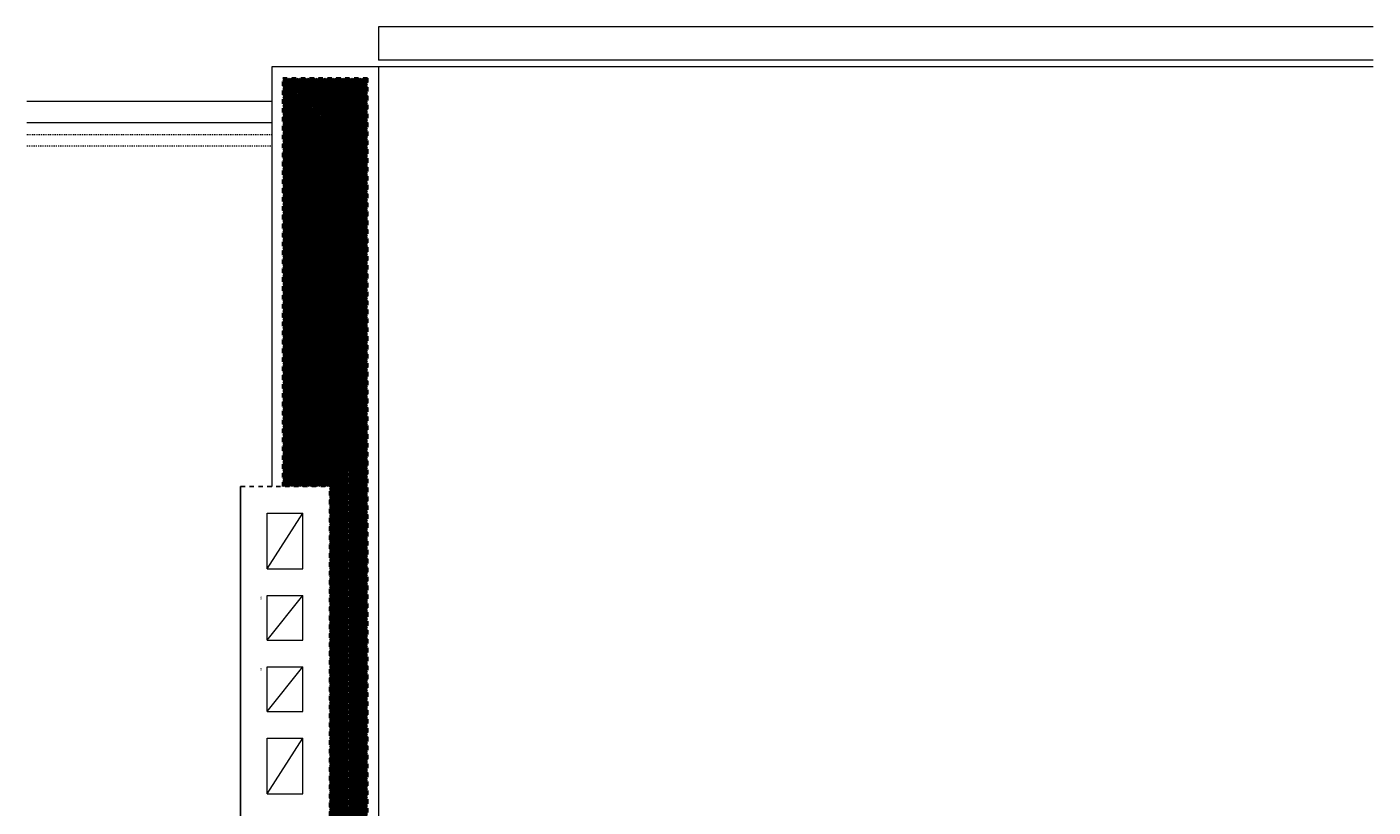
# Model space of a CAD drawing. Extents: x -109972 to -86652, y 98618 to 122888.
# Tile 73 of 74: x -100810 to -94764, y 119383 to 122888. Entities that reach past the tile are written whole.
import ezdxf

# ---------------------------------------------------------------- set-up
doc = ezdxf.new("R2010")
doc.units = 0
doc.header["$MEASUREMENT"] = 0
for name, pattern in [('Hidden Line', [10, 5, -5]), ('Hidden Line copy', [8, 4, -4]), ('Przerywana', [40, 20, -20])]:
    doc.linetypes.add(name, pattern=pattern)
for name, color, linetype, lineweight in [('ARCH dach_Nr_Pióra__46', 5, 'Continuous', 13), ('Arch kominy_Nr_Pióra__10', 134, 'Continuous', 18), ('Arch ściany nośne_Nr_Pióra__30', 134, 'Continuous', 35), ('Arch ściany zewnętrzne_Nr_Pióra__46', 5, 'Continuous', 13), ('INWENT DACH_Nr_Pióra__5', 7, 'Continuous', 13), ('INWENT RURY SPUSTOWE_Nr_Pióra__21', 7, 'Continuous', 13), ('INWENT RZĘDNE_Nr_Pióra__21', 7, 'Continuous', 13), ('INWENT.ŚCIANY_Nr_Pióra__1', 7, 'Continuous', 25), ('Istniejące kominy_Nr_Pióra__5', 7, 'Continuous', 13)]:
    doc.layers.add(name, color=color, linetype=linetype, lineweight=lineweight)
doc.layers.add('Arch odwodniene_Nr_Pióra__25', color=7, linetype='Continuous', lineweight=15, true_color=0x40a5ff)
doc.layers.add('arch wypelnienia_Nr_Pióra__102', color=7, linetype='Continuous', lineweight=13, true_color=0xcccccc)
doc.layers.add('INWENT RZĘDNE', color=7, linetype='Continuous')
doc.styles.add('GENERATED_STYLE_2', font='txt')
doc.styles.add('GENERATED_STYLE_5', font='txt')

# ---------------------------------------------------------------- blocks, each defined once
blk = doc.blocks.new('Koty wysokościowe_5', base_point=(-99374.3, 122117.3))
at = {"layer": 'INWENT RZĘDNE_Nr_Pióra__21', "linetype": 'Continuous'}
for points in [[(-99374.3, 122117.3), (-99364.3, 122117.3), (-99365, 122121.2), (-99367.2, 122124.4), (-99370.4, 122126.6), (-99374.3, 122127.3)], [(-99374.3, 122117.3), (-99384.3, 122117.3), (-99383.5, 122113.5), (-99381.3, 122110.3), (-99378.1, 122108.1), (-99374.3, 122107.3)]]:
    blk.add_hatch(color=256, dxfattribs=at).paths.add_polyline_path(points, flags=0)
for p, q in [((-99374.3, 122097.3), (-99374.3, 122137.3)), ((-99394.3, 122117.3), (-99354.3, 122117.3))]:
    blk.add_line(p, q, dxfattribs=at)
blk.add_circle((-99374.3, 122117.3), 10, dxfattribs=at)
at = {"layer": 'INWENT RZĘDNE_Nr_Pióra__21', "insert": (-99354.3, 122137.3), "char_height": 16, "attachment_point": 7, "style": 'GENERATED_STYLE_2'}
blk.add_mtext('{+8,90}', dxfattribs=at)

msp = doc.modelspace()

# ---------------------------------------------------------------- hatches: boundary and pattern name
at = {"layer": 'arch wypelnienia_Nr_Pióra__102', "linetype": 'Continuous'}
h = msp.add_hatch(dxfattribs=at)
h.set_pattern_fill('Cegła_zwykła', color=256, style=0, pattern_type=2)
h.set_pattern_definition([(45, (0, 0), (-3.5355339, 3.5355339), [])])
h.paths.add_polyline_path([(-96535.5, 109097.9), (-96535.5, 109547.9), (-96405.5, 109547.9), (-96405.5, 113607.9), (-96225.5, 113607.9), (-96225.5, 114537.9), (-96505.5, 114537.9), (-96505.5, 115587.9), (-96405.5, 115587.9), (-96405.5, 115877.9), (-99530.5, 115877.9), (-99530.5, 117222.9), (-99450.5, 117222.9), (-99450.5, 120822.9), (-99660.5, 120822.9), (-99660.5, 122657.9), (-99280.5, 122657.9), (-99280.5, 116127.9), (-96290.5, 116127.9), (-96290.5, 117557.9), (-95850.5, 117557.9), (-95850.5, 115877.9), (-96155.5, 115877.9), (-96155.5, 109097.9)], flags=0)
h.paths.add_polyline_path([(-96170.5, 117437.9), (-95970.5, 117437.9), (-95970.5, 116037.9), (-96170.5, 116037.9)], flags=0)

# ---------------------------------------------------------------- linework, layer by layer
at = {"layer": 'ARCH dach_Nr_Pióra__46', "linetype": 'Continuous'}
msp.add_line((-94764.3, 122707.9), (-99230.5, 122707.9), dxfattribs=at)
at = {"layer": 'Arch odwodniene_Nr_Pióra__25', "linetype": 'Continuous'}
for p, q in [((-99230.5, 122887.9), (-99230.5, 122737.9)), ((-94764.3, 122887.9), (-99230.5, 122887.9)), ((-94764.3, 122737.9), (-99230.5, 122737.9))]:
    msp.add_line(p, q, dxfattribs=at)
at = {"layer": 'Arch ściany nośne_Nr_Pióra__30', "linetype": 'Przerywana'}
for p, q in [((-99660.5, 120822.9), (-99660.5, 122657.9)), ((-99660.5, 122657.9), (-99280.5, 122657.9)), ((-99280.5, 122657.9), (-99280.5, 116127.9))]:
    msp.add_line(p, q, dxfattribs=at)
at = {"layer": 'Arch ściany zewnętrzne_Nr_Pióra__46', "linetype": 'Continuous'}
for p, q in [((-99230.5, 122707.9), (-99710.5, 122707.9)), ((-99710.5, 122707.9), (-99710.5, 120822.9)), ((-99230.5, 122707.9), (-99230.5, 116177.9))]:
    msp.add_line(p, q, dxfattribs=at)
at = {"layer": 'INWENT DACH_Nr_Pióra__5', "linetype": 'Continuous'}
msp.add_line((-100810, 122457.9), (-99710.5, 122457.9), dxfattribs=at)
at = {"layer": 'INWENT DACH_Nr_Pióra__5', "linetype": 'Hidden Line'}
msp.add_line((-100810, 122352.9), (-99710.5, 122352.9), dxfattribs=at)
at = {"layer": 'INWENT RURY SPUSTOWE_Nr_Pióra__21', "linetype": 'Continuous'}
msp.add_line((-99710.5, 122552.9), (-100810, 122552.9), dxfattribs=at)
at = {"layer": 'INWENT RURY SPUSTOWE_Nr_Pióra__21', "linetype": 'Hidden Line copy'}
msp.add_line((-99710.5, 122402.9), (-100810, 122402.9), dxfattribs=at)
at = {"layer": 'INWENT.ŚCIANY_Nr_Pióra__1', "linetype": 'Continuous'}
msp.add_line((-99850.5, 117222.9), (-99850.5, 120822.9), dxfattribs=at)
at = {"layer": 'INWENT.ŚCIANY_Nr_Pióra__1', "linetype": 'Przerywana'}
for p in [(-99850.5, 120822.9), (-99450.5, 117222.9)]:
    msp.add_line(p, (-99450.5, 120822.9), dxfattribs=at)
at = {"layer": 'Istniejące kominy_Nr_Pióra__5', "linetype": 'Continuous'}
for p, q in [((-99730.5, 120702.9), (-99570.5, 120702.9)), ((-99730.5, 120452.9), (-99730.5, 120702.9)), ((-99730.5, 120452.9), (-99570.5, 120702.9)), ((-99570.5, 120452.9), (-99570.5, 120702.9)), ((-99730.5, 120452.9), (-99570.5, 120452.9)), ((-99730.5, 120332.9), (-99570.5, 120332.9)), ((-99730.5, 120132.9), (-99730.5, 120332.9)), ((-99730.5, 120132.9), (-99570.5, 120332.9)), ((-99570.5, 120132.9), (-99570.5, 120332.9)), ((-99730.5, 120132.9), (-99570.5, 120132.9)), ((-99730.5, 120012.9), (-99570.5, 120012.9)), ((-99730.5, 119812.9), (-99730.5, 120012.9)), ((-99730.5, 119812.9), (-99570.5, 120012.9)), ((-99570.5, 119812.9), (-99570.5, 120012.9)), ((-99730.5, 119812.9), (-99570.5, 119812.9)), ((-99730.5, 119692.9), (-99570.5, 119692.9)), ((-99730.5, 119442.9), (-99730.5, 119692.9)), ((-99730.5, 119442.9), (-99570.5, 119692.9)), ((-99570.5, 119442.9), (-99570.5, 119692.9)), ((-99730.5, 119442.9), (-99570.5, 119442.9))]:
    msp.add_line(p, q, dxfattribs=at)

# ---------------------------------------------------------------- block references
at = {"layer": 'INWENT RZĘDNE'}
msp.add_blockref('Koty wysokościowe_5', (-99374.3, 122117.3), dxfattribs=at)

# ---------------------------------------------------------------- texts
at = {"layer": 'Arch kominy_Nr_Pióra__10', "linetype": 'Continuous', "char_height": 12, "attachment_point": 2, "style": 'GENERATED_STYLE_5'}
for insert in [(-99758.5, 120328), (-99758.5, 120008)]:
    msp.add_mtext('{0}', dxfattribs=dict(at, insert=insert))

doc.saveas('drawing.dxf')
